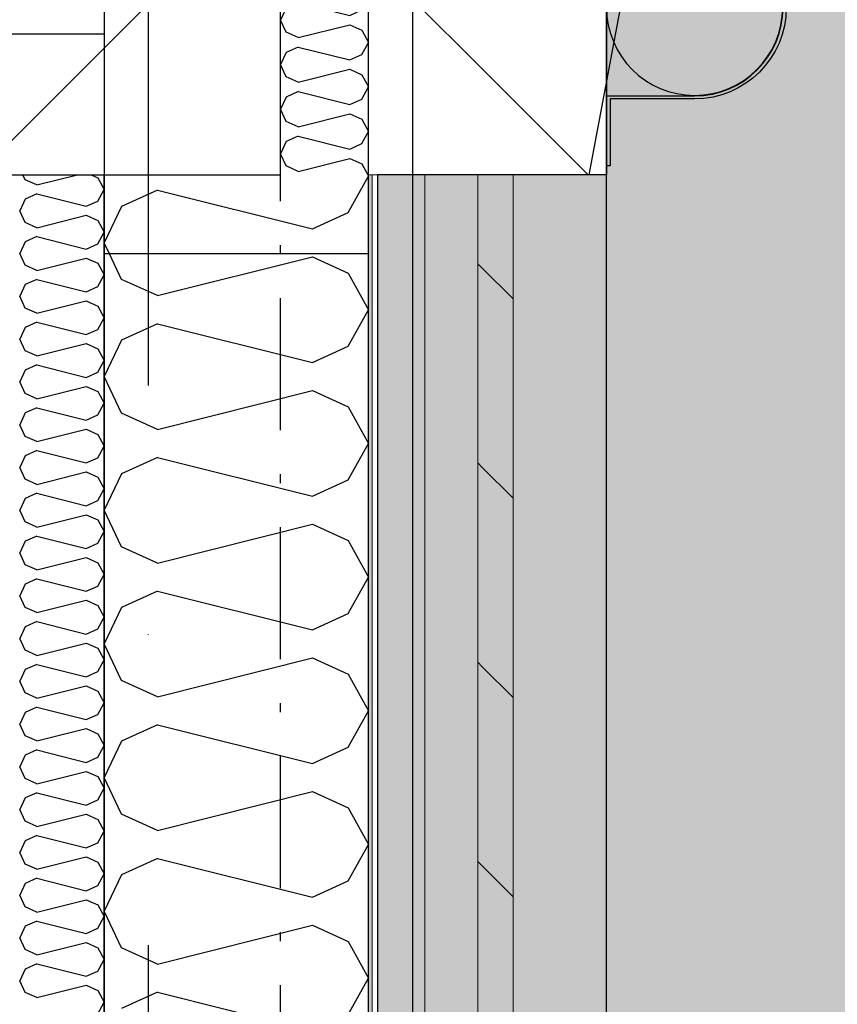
# Model space of a CAD drawing. Header units: millimetres. Extents: x -173281 to 144469, y -85977 to 83288.
# Tile 202 of 256: x -61526 to -61062, y -26383 to -25824. Entities that reach past the tile are written whole.
import ezdxf
from ezdxf.enums import TextEntityAlignment as Align

# ---------------------------------------------------------------- set-up
doc = ezdxf.new("R2010")
doc.units = ezdxf.units.MM
doc.header["$LTSCALE"] = 0.5
doc.header["$MEASUREMENT"] = 0
for name, pattern in [('Akselinje', [1500, 1000, -200, 100, -200]), ('Over snittplan', [260, 150, -50, 10, -50]), ('PLINE', [0]), ('Prikk & stiplet', [1340.555525, 705.555534, -352.777767, 0, -282.222223])]:
    doc.linetypes.add(name, pattern=pattern)
for name, color, linetype in [('222- Søyler', 7, 'Continuous'), ('222- Søyler  (Skravur)', 7, 'Continuous'), ('223- Bjelker', 7, 'Continuous'), ('232- Ikke-bærende yttervegger', 7, 'Continuous'), ('232- Ikke-bærende yttervegger (Skravur)', 7, 'Continuous'), ('232- Ikke-bærende yttervegger (Skravur)(Nye konstruksjoner)', 7, 'Continuous'), ('232- Ikke-bærende yttervegger(Nye konstruksjoner)', 7, 'Continuous'), ('235- Utvendig kledning og overflate (Skravur)(Nye konstruksjoner)', 7, 'Continuous'), ('252- Gulv på grunn_ bunnplate', 7, 'Continuous'), ('256- Faste himlinger og overflatebehandling(Nye konstruksjoner)', 7, 'Continuous'), ('265- Gesimser_ takrenner og nedløp(Nye konstruksjoner)', 7, 'Continuous'), ('283- Ramper', 7, 'Continuous'), ('82-- Modullinjer', 7, 'Continuous')]:
    doc.layers.add(name, color=color, linetype=linetype)
doc.layers.add('235- Utvendig kledning og overflate(Nye konstruksjoner)', color=7, linetype='Continuous', lineweight=0)
doc.styles.add('GENERATED_STYLE_2', font='arial.ttf')
pattern_1 = [(135, (0, 0), (56.56854, 56.56854), [80, 0])]

# ---------------------------------------------------------------- blocks, each defined once
blk = doc.blocks.new('*X412')
at = {"layer": '232- Ikke-bærende yttervegger (Skravur)', "linetype": 'PLINE'}
for p, q in [((-61339.72, -25933.39), (-61328.16, -25912.67)), ((-61328.57, -25911.93), (-61328.16, -25912.67)), ((-61448.03, -25920.64), (-61468.35, -25929.89)), ((-61448.03, -25920.64), (-61360.04, -25942.64)), ((-61468.35, -25929.89), (-61478.16, -25950.61)), ((-61360.04, -25942.64), (-61339.72, -25933.39)), ((-61475.17, -25956.93), (-61478.16, -25950.61))]:
    blk.add_line(p, q, dxfattribs=at)
blk = doc.blocks.new('*X445')
at = {"layer": '232- Ikke-bærende yttervegger (Skravur)', "linetype": 'PLINE'}
for p, q in [((-61377.67, -25721.93), (-61378.16, -25722.97)), ((-61374.89, -25729.88), (-61378.16, -25722.97)), ((-61368.12, -25732.96), (-61338.79, -25725.63)), ((-61338.79, -25725.63), (-61332.01, -25728.71)), ((-61368.12, -25732.96), (-61374.89, -25729.88)), ((-61332.01, -25728.71), (-61328.16, -25735.62)), ((-61332.01, -25742.53), (-61328.16, -25735.62)), ((-61374.89, -25741.36), (-61378.16, -25748.27)), ((-61368.12, -25738.28), (-61374.89, -25741.36)), ((-61368.12, -25738.28), (-61338.79, -25745.61)), ((-61338.79, -25745.61), (-61332.01, -25742.53)), ((-61374.89, -25755.17), (-61378.16, -25748.27)), ((-61368.12, -25758.26), (-61338.79, -25750.92)), ((-61338.79, -25750.92), (-61332.01, -25754.01)), ((-61332.01, -25754.01), (-61328.16, -25760.91)), ((-61368.12, -25758.26), (-61374.89, -25755.17)), ((-61368.12, -25763.57), (-61374.89, -25766.65)), ((-61368.12, -25763.57), (-61338.79, -25770.9)), ((-61332.01, -25767.82), (-61328.16, -25760.91)), ((-61374.89, -25766.65), (-61378.16, -25773.56)), ((-61338.79, -25770.9), (-61332.01, -25767.82)), ((-61374.89, -25780.47), (-61378.16, -25773.56)), ((-61368.12, -25783.55), (-61338.79, -25776.22)), ((-61338.79, -25776.22), (-61332.01, -25779.3)), ((-61368.12, -25783.55), (-61374.89, -25780.47)), ((-61332.01, -25779.3), (-61328.16, -25786.21)), ((-61332.01, -25793.11), (-61328.16, -25786.21)), ((-61374.89, -25791.94), (-61378.16, -25798.85)), ((-61368.12, -25788.86), (-61374.89, -25791.94)), ((-61368.12, -25788.86), (-61338.79, -25796.19)), ((-61338.79, -25796.19), (-61332.01, -25793.11)), ((-61374.89, -25805.76), (-61378.16, -25798.85)), ((-61368.12, -25808.84), (-61338.79, -25801.51)), ((-61338.79, -25801.51), (-61332.01, -25804.59)), ((-61332.01, -25804.59), (-61328.16, -25811.5)), ((-61368.12, -25808.84), (-61374.89, -25805.76)), ((-61368.12, -25814.16), (-61374.89, -25817.24)), ((-61368.12, -25814.16), (-61338.79, -25821.49)), ((-61332.01, -25818.41), (-61328.16, -25811.5)), ((-61374.89, -25817.24), (-61378.16, -25824.14)), ((-61338.79, -25821.49), (-61332.01, -25818.41)), ((-61374.89, -25831.05), (-61378.16, -25824.14)), ((-61368.12, -25834.13), (-61338.79, -25826.8)), ((-61338.79, -25826.8), (-61332.01, -25829.88)), ((-61368.12, -25834.13), (-61374.89, -25831.05)), ((-61332.01, -25829.88), (-61328.16, -25836.79)), ((-61332.01, -25843.7), (-61328.16, -25836.79)), ((-61374.89, -25842.53), (-61378.16, -25849.44)), ((-61368.12, -25839.45), (-61374.89, -25842.53)), ((-61368.12, -25839.45), (-61338.79, -25846.78)), ((-61338.79, -25846.78), (-61332.01, -25843.7)), ((-61374.89, -25856.35), (-61378.16, -25849.44)), ((-61368.12, -25859.43), (-61338.79, -25852.09)), ((-61338.79, -25852.09), (-61332.01, -25855.18)), ((-61332.01, -25855.18), (-61328.16, -25862.08)), ((-61368.12, -25859.43), (-61374.89, -25856.35)), ((-61368.12, -25864.74), (-61374.89, -25867.82)), ((-61368.12, -25864.74), (-61338.79, -25872.07)), ((-61332.01, -25868.99), (-61328.16, -25862.08)), ((-61374.89, -25867.82), (-61378.16, -25874.73)), ((-61338.79, -25872.07), (-61332.01, -25868.99)), ((-61374.89, -25881.64), (-61378.16, -25874.73)), ((-61368.12, -25884.72), (-61338.79, -25877.39)), ((-61338.79, -25877.39), (-61332.01, -25880.47)), ((-61368.12, -25884.72), (-61374.89, -25881.64)), ((-61332.01, -25880.47), (-61328.16, -25887.38)), ((-61332.01, -25894.28), (-61328.16, -25887.38)), ((-61374.89, -25893.12), (-61378.16, -25900.02)), ((-61368.12, -25890.03), (-61374.89, -25893.12)), ((-61368.12, -25890.03), (-61338.79, -25897.37)), ((-61338.79, -25897.37), (-61332.01, -25894.28)), ((-61374.89, -25906.93), (-61378.16, -25900.02)), ((-61368.12, -25910.01), (-61338.79, -25902.68)), ((-61338.79, -25902.68), (-61332.01, -25905.76)), ((-61368.12, -25910.01), (-61374.89, -25906.93)), ((-61332.01, -25905.76), (-61328.57, -25911.93))]:
    blk.add_line(p, q, dxfattribs=at)
blk = doc.blocks.new('*X828')
at = {"layer": '232- Ikke-bærende yttervegger (Skravur)(Nye konstruksjoner)', "linetype": 'PLINE'}
for p, q in [((-61523.02, -25914.75), (-61524.36, -25911.93)), ((-61516.52, -25917.71), (-61523.02, -25914.75)), ((-61516.52, -25917.71), (-61493.4, -25911.93)), ((-61485.6, -25911.93), (-61481.86, -25913.63)), ((-61481.86, -25913.63), (-61478.16, -25920.26)), ((-61481.86, -25926.89), (-61478.16, -25920.26)), ((-61523.02, -25925.77), (-61526.16, -25932.4)), ((-61516.52, -25922.81), (-61523.02, -25925.77)), ((-61516.52, -25922.81), (-61488.36, -25929.85)), ((-61488.36, -25929.85), (-61481.86, -25926.89)), ((-61523.02, -25939.03), (-61526.16, -25932.4)), ((-61516.52, -25941.99), (-61488.36, -25934.95)), ((-61488.36, -25934.95), (-61481.86, -25937.91)), ((-61481.86, -25937.91), (-61478.16, -25944.54)), ((-61516.52, -25941.99), (-61523.02, -25939.03)), ((-61481.86, -25951.17), (-61478.16, -25944.54)), ((-61523.02, -25950.05), (-61526.16, -25956.68)), ((-61516.52, -25947.09), (-61523.02, -25950.05)), ((-61516.52, -25947.09), (-61488.36, -25954.13)), ((-61488.36, -25954.13), (-61481.86, -25951.17)), ((-61523.02, -25963.31), (-61526.16, -25956.68)), ((-61516.52, -25966.27), (-61488.36, -25959.23)), ((-61488.36, -25959.23), (-61481.86, -25962.19)), ((-61516.52, -25966.27), (-61523.02, -25963.31)), ((-61481.86, -25962.19), (-61478.16, -25968.82)), ((-61516.52, -25971.37), (-61523.02, -25974.33)), ((-61516.52, -25971.37), (-61488.36, -25978.41)), ((-61481.86, -25975.45), (-61478.16, -25968.82)), ((-61523.02, -25974.33), (-61526.16, -25980.96)), ((-61488.36, -25978.41), (-61481.86, -25975.45)), ((-61523.02, -25987.59), (-61526.16, -25980.96)), ((-61516.52, -25990.55), (-61488.36, -25983.51)), ((-61488.36, -25983.51), (-61481.86, -25986.47)), ((-61516.52, -25990.55), (-61523.02, -25987.59)), ((-61481.86, -25986.47), (-61478.16, -25993.1)), ((-61481.86, -25999.73), (-61478.16, -25993.1)), ((-61523.02, -25998.61), (-61526.16, -26005.24)), ((-61516.52, -25995.65), (-61523.02, -25998.61)), ((-61516.52, -25995.65), (-61488.36, -26002.69)), ((-61488.36, -26002.69), (-61481.86, -25999.73)), ((-61523.02, -26011.87), (-61526.16, -26005.24)), ((-61516.52, -26014.83), (-61488.36, -26007.79)), ((-61488.36, -26007.79), (-61481.86, -26010.75)), ((-61481.86, -26010.75), (-61478.16, -26017.38)), ((-61516.52, -26014.83), (-61523.02, -26011.87)), ((-61516.52, -26019.93), (-61523.02, -26022.89)), ((-61516.52, -26019.93), (-61488.36, -26026.97)), ((-61481.86, -26024.01), (-61478.16, -26017.38)), ((-61523.02, -26022.89), (-61526.16, -26029.52)), ((-61488.36, -26026.97), (-61481.86, -26024.01)), ((-61523.02, -26036.16), (-61526.16, -26029.52)), ((-61516.52, -26039.11), (-61488.36, -26032.07)), ((-61488.36, -26032.07), (-61481.86, -26035.03)), ((-61516.52, -26039.11), (-61523.02, -26036.16)), ((-61481.86, -26035.03), (-61478.16, -26041.66)), ((-61516.52, -26044.22), (-61523.02, -26047.17)), ((-61516.52, -26044.22), (-61488.36, -26051.25)), ((-61481.86, -26048.3), (-61478.16, -26041.66)), ((-61523.02, -26047.17), (-61526.16, -26053.81)), ((-61488.36, -26051.25), (-61481.86, -26048.3)), ((-61523.02, -26060.44), (-61526.16, -26053.81)), ((-61516.52, -26063.4), (-61488.36, -26056.36)), ((-61488.36, -26056.36), (-61481.86, -26059.32)), ((-61516.52, -26063.4), (-61523.02, -26060.44)), ((-61481.86, -26059.32), (-61478.16, -26065.95)), ((-61481.86, -26072.58), (-61478.16, -26065.95)), ((-61523.02, -26071.46), (-61526.16, -26078.09)), ((-61516.52, -26068.5), (-61523.02, -26071.46)), ((-61516.52, -26068.5), (-61488.36, -26075.54)), ((-61488.36, -26075.54), (-61481.86, -26072.58)), ((-61523.02, -26084.72), (-61526.16, -26078.09)), ((-61516.52, -26087.68), (-61488.36, -26080.64)), ((-61488.36, -26080.64), (-61481.86, -26083.6)), ((-61481.86, -26083.6), (-61478.16, -26090.23)), ((-61516.52, -26087.68), (-61523.02, -26084.72)), ((-61516.52, -26092.78), (-61523.02, -26095.74)), ((-61516.52, -26092.78), (-61488.36, -26099.82)), ((-61481.86, -26096.86), (-61478.16, -26090.23)), ((-61523.02, -26095.74), (-61526.16, -26102.37)), ((-61488.36, -26099.82), (-61481.86, -26096.86)), ((-61523.02, -26109), (-61526.16, -26102.37)), ((-61516.52, -26111.96), (-61488.36, -26104.92)), ((-61488.36, -26104.92), (-61481.86, -26107.88)), ((-61516.52, -26111.96), (-61523.02, -26109)), ((-61481.86, -26107.88), (-61478.16, -26114.51)), ((-61516.52, -26117.06), (-61523.02, -26120.02)), ((-61516.52, -26117.06), (-61488.36, -26124.1)), ((-61481.86, -26121.14), (-61478.16, -26114.51)), ((-61523.02, -26120.02), (-61526.16, -26126.65)), ((-61488.36, -26124.1), (-61481.86, -26121.14)), ((-61523.02, -26133.28), (-61526.16, -26126.65)), ((-61516.52, -26136.24), (-61523.02, -26133.28)), ((-61516.52, -26136.24), (-61488.36, -26129.2)), ((-61488.36, -26129.2), (-61481.86, -26132.16)), ((-61481.86, -26132.16), (-61478.16, -26138.79)), ((-61481.86, -26145.42), (-61478.16, -26138.79)), ((-61523.02, -26144.3), (-61526.16, -26150.93)), ((-61516.52, -26141.34), (-61523.02, -26144.3)), ((-61516.52, -26141.34), (-61488.36, -26148.38)), ((-61488.36, -26148.38), (-61481.86, -26145.42)), ((-61523.02, -26157.56), (-61526.16, -26150.93)), ((-61516.52, -26160.52), (-61488.36, -26153.48)), ((-61488.36, -26153.48), (-61481.86, -26156.44)), ((-61481.86, -26156.44), (-61478.16, -26163.07)), ((-61516.52, -26160.52), (-61523.02, -26157.56)), ((-61516.52, -26165.62), (-61523.02, -26168.58)), ((-61516.52, -26165.62), (-61488.36, -26172.66)), ((-61481.86, -26169.7), (-61478.16, -26163.07)), ((-61523.02, -26168.58), (-61526.16, -26175.21)), ((-61488.36, -26172.66), (-61481.86, -26169.7)), ((-61523.02, -26181.84), (-61526.16, -26175.21)), ((-61516.52, -26184.8), (-61488.36, -26177.76)), ((-61488.36, -26177.76), (-61481.86, -26180.72)), ((-61516.52, -26184.8), (-61523.02, -26181.84)), ((-61481.86, -26180.72), (-61478.16, -26187.35)), ((-61516.52, -26189.9), (-61523.02, -26192.86)), ((-61516.52, -26189.9), (-61488.36, -26196.94)), ((-61481.86, -26193.98), (-61478.16, -26187.35)), ((-61523.02, -26192.86), (-61526.16, -26199.49)), ((-61488.36, -26196.94), (-61481.86, -26193.98)), ((-61523.02, -26206.12), (-61526.16, -26199.49)), ((-61516.52, -26209.08), (-61523.02, -26206.12)), ((-61516.52, -26209.08), (-61488.36, -26202.04)), ((-61488.36, -26202.04), (-61481.86, -26205)), ((-61481.86, -26205), (-61478.16, -26211.63)), ((-61481.86, -26218.26), (-61478.16, -26211.63)), ((-61523.02, -26217.14), (-61526.16, -26223.77)), ((-61516.52, -26214.18), (-61523.02, -26217.14)), ((-61516.52, -26214.18), (-61488.36, -26221.22)), ((-61488.36, -26221.22), (-61481.86, -26218.26)), ((-61523.02, -26230.41), (-61526.16, -26223.77)), ((-61516.52, -26233.36), (-61488.36, -26226.32)), ((-61488.36, -26226.32), (-61481.86, -26229.28)), ((-61481.86, -26229.28), (-61478.16, -26235.91)), ((-61516.52, -26233.36), (-61523.02, -26230.41)), ((-61516.52, -26238.47), (-61523.02, -26241.42)), ((-61516.52, -26238.47), (-61488.36, -26245.5)), ((-61481.86, -26242.55), (-61478.16, -26235.91)), ((-61523.02, -26241.42), (-61526.16, -26248.06)), ((-61488.36, -26245.5), (-61481.86, -26242.55)), ((-61523.02, -26254.69), (-61526.16, -26248.06)), ((-61516.52, -26257.65), (-61488.36, -26250.61)), ((-61488.36, -26250.61), (-61481.86, -26253.57)), ((-61516.52, -26257.65), (-61523.02, -26254.69)), ((-61481.86, -26253.57), (-61478.16, -26260.2)), ((-61516.52, -26262.75), (-61523.02, -26265.71)), ((-61516.52, -26262.75), (-61488.36, -26269.79)), ((-61481.86, -26266.83), (-61478.16, -26260.2)), ((-61523.02, -26265.71), (-61526.16, -26272.34)), ((-61488.36, -26269.79), (-61481.86, -26266.83)), ((-61523.02, -26278.97), (-61526.16, -26272.34)), ((-61516.52, -26281.93), (-61523.02, -26278.97)), ((-61516.52, -26281.93), (-61488.36, -26274.89)), ((-61488.36, -26274.89), (-61481.86, -26277.85)), ((-61481.86, -26277.85), (-61478.16, -26284.48)), ((-61481.86, -26291.11), (-61478.16, -26284.48)), ((-61523.02, -26289.99), (-61526.16, -26296.62)), ((-61516.52, -26287.03), (-61523.02, -26289.99)), ((-61516.52, -26287.03), (-61488.36, -26294.07)), ((-61488.36, -26294.07), (-61481.86, -26291.11)), ((-61523.02, -26303.25), (-61526.16, -26296.62)), ((-61516.52, -26306.21), (-61488.36, -26299.17)), ((-61488.36, -26299.17), (-61481.86, -26302.13)), ((-61481.86, -26302.13), (-61478.16, -26308.76)), ((-61516.52, -26306.21), (-61523.02, -26303.25)), ((-61516.52, -26311.31), (-61523.02, -26314.27)), ((-61516.52, -26311.31), (-61488.36, -26318.35)), ((-61481.86, -26315.39), (-61478.16, -26308.76)), ((-61523.02, -26314.27), (-61526.16, -26320.9)), ((-61488.36, -26318.35), (-61481.86, -26315.39)), ((-61523.02, -26327.53), (-61526.16, -26320.9)), ((-61516.52, -26330.49), (-61488.36, -26323.45)), ((-61488.36, -26323.45), (-61481.86, -26326.41)), ((-61516.52, -26330.49), (-61523.02, -26327.53)), ((-61481.86, -26326.41), (-61478.16, -26333.04)), ((-61516.52, -26335.59), (-61523.02, -26338.55)), ((-61516.52, -26335.59), (-61488.36, -26342.63)), ((-61481.86, -26339.67), (-61478.16, -26333.04)), ((-61523.02, -26338.55), (-61526.16, -26345.18)), ((-61488.36, -26342.63), (-61481.86, -26339.67)), ((-61523.02, -26351.81), (-61526.16, -26345.18)), ((-61516.52, -26354.77), (-61523.02, -26351.81)), ((-61516.52, -26354.77), (-61488.36, -26347.73)), ((-61488.36, -26347.73), (-61481.86, -26350.69)), ((-61481.86, -26350.69), (-61478.16, -26357.32)), ((-61481.86, -26363.95), (-61478.16, -26357.32)), ((-61523.02, -26362.83), (-61526.16, -26369.46)), ((-61516.52, -26359.87), (-61523.02, -26362.83)), ((-61516.52, -26359.87), (-61488.36, -26366.91)), ((-61488.36, -26366.91), (-61481.86, -26363.95)), ((-61523.02, -26376.09), (-61526.16, -26369.46)), ((-61516.52, -26379.05), (-61488.36, -26372.01)), ((-61488.36, -26372.01), (-61481.86, -26374.97)), ((-61516.52, -26379.05), (-61523.02, -26376.09)), ((-61481.86, -26374.97), (-61478.16, -26381.6)), ((-61481.86, -26388.23), (-61478.16, -26381.6))]:
    blk.add_line(p, q, dxfattribs=at)
blk = doc.blocks.new('*X1119')
at = {"layer": '232- Ikke-bærende yttervegger (Skravur)(Nye konstruksjoner)', "linetype": 'PLINE'}
for p, q in [((-61468.35, -25971.33), (-61475.17, -25956.93)), ((-61448.03, -25980.58), (-61360.04, -25958.58)), ((-61360.04, -25958.58), (-61339.72, -25967.83)), ((-61448.03, -25980.58), (-61468.35, -25971.33)), ((-61339.72, -25967.83), (-61328.16, -25988.55)), ((-61339.72, -26009.27), (-61328.16, -25988.55)), ((-61448.03, -25996.52), (-61468.35, -26005.77)), ((-61448.03, -25996.52), (-61360.04, -26018.52)), ((-61468.35, -26005.77), (-61478.16, -26026.49)), ((-61360.04, -26018.52), (-61339.72, -26009.27)), ((-61468.35, -26047.21), (-61478.16, -26026.49)), ((-61448.03, -26056.46), (-61360.04, -26034.46)), ((-61360.04, -26034.46), (-61339.72, -26043.71)), ((-61339.72, -26043.71), (-61328.16, -26064.43)), ((-61448.03, -26056.46), (-61468.35, -26047.21)), ((-61339.72, -26085.15), (-61328.16, -26064.43)), ((-61448.03, -26072.4), (-61468.35, -26081.65)), ((-61448.03, -26072.4), (-61360.04, -26094.4)), ((-61468.35, -26081.65), (-61478.16, -26102.37)), ((-61360.04, -26094.4), (-61339.72, -26085.15)), ((-61468.35, -26123.09), (-61478.16, -26102.37)), ((-61448.03, -26132.34), (-61360.04, -26110.34)), ((-61360.04, -26110.34), (-61339.72, -26119.59)), ((-61448.03, -26132.34), (-61468.35, -26123.09)), ((-61339.72, -26119.59), (-61328.16, -26140.31)), ((-61339.72, -26161.03), (-61328.16, -26140.31)), ((-61448.03, -26148.28), (-61468.35, -26157.53)), ((-61448.03, -26148.28), (-61360.04, -26170.28)), ((-61468.35, -26157.53), (-61478.16, -26178.25)), ((-61360.04, -26170.28), (-61339.72, -26161.03)), ((-61468.35, -26198.97), (-61478.16, -26178.25)), ((-61448.03, -26208.22), (-61360.04, -26186.22)), ((-61360.04, -26186.22), (-61339.72, -26195.46)), ((-61339.72, -26195.46), (-61328.16, -26216.19)), ((-61448.03, -26208.22), (-61468.35, -26198.97)), ((-61339.72, -26236.91), (-61328.16, -26216.19)), ((-61448.03, -26224.16), (-61468.35, -26233.4)), ((-61448.03, -26224.16), (-61360.04, -26246.15)), ((-61468.35, -26233.4), (-61478.16, -26254.13)), ((-61360.04, -26246.15), (-61339.72, -26236.91)), ((-61468.35, -26274.85), (-61478.16, -26254.13)), ((-61448.03, -26284.09), (-61360.04, -26262.1)), ((-61360.04, -26262.1), (-61339.72, -26271.34)), ((-61339.72, -26271.34), (-61328.16, -26292.07)), ((-61448.03, -26284.09), (-61468.35, -26274.85)), ((-61339.72, -26312.79), (-61328.16, -26292.07)), ((-61448.03, -26300.04), (-61468.35, -26309.28)), ((-61448.03, -26300.04), (-61360.04, -26322.03)), ((-61468.35, -26309.28), (-61478.16, -26330)), ((-61360.04, -26322.03), (-61339.72, -26312.79)), ((-61468.35, -26350.73), (-61478.16, -26330)), ((-61448.03, -26359.97), (-61360.04, -26337.98)), ((-61360.04, -26337.98), (-61339.72, -26347.22)), ((-61448.03, -26359.97), (-61468.35, -26350.73)), ((-61339.72, -26347.22), (-61328.16, -26367.94)), ((-61339.72, -26388.67), (-61328.16, -26367.94)), ((-61448.03, -26375.92), (-61468.35, -26385.16)), ((-61448.03, -26375.92), (-61360.04, -26397.91))]:
    blk.add_line(p, q, dxfattribs=at)
blk = doc.blocks.new('Standard grid marker[180]', base_point=(-61478.16, 26434.41))
at = {"layer": '82-- Modullinjer', "linetype": 'Akselinje'}
blk.add_line((-61478.16, 26234.41), (-61478.16, -50174.43), dxfattribs=at)
at = {"layer": '82-- Modullinjer', "style": 'GENERATED_STYLE_2'}
for tag, p in [('AC_MarkerText_1_0', (-61605.66, 26644.41)), ('AC_MarkerText_1_1', (-61605.66, -50664.43))]:
    blk.add_attdef(tag, text='', height=175, rotation=90, dxfattribs=at).set_placement(p, align=Align.TOP_CENTER)
blk = doc.blocks.new('Nedløp kompleks[310]', base_point=(-61143.16, -25816.93))
at = {"layer": '265- Gesimser_ takrenner og nedløp(Nye konstruksjoner)', "linetype": 'PLINE', "flags": 128}
for points in [[(-61193.16, -25906.93), (-61193.16, -25867.13), (-61143.16, -25867.13, 1), (-61143.16, -25766.73), (-61193.16, -25766.73), (-61193.16, -25726.93), (-61191.16, -25726.93), (-61191.16, -25764.93), (-61143.16, -25764.93, -1), (-61143.16, -25868.93), (-61191.16, -25868.93), (-61191.16, -25906.93)], [(-61193.16, -25906.93), (-61193.16, -25867.13), (-61143.16, -25867.13, 1), (-61143.16, -25766.73), (-61193.16, -25766.73), (-61193.16, -25726.93), (-61191.16, -25726.93), (-61191.16, -25764.93), (-61143.16, -25764.93, -1), (-61143.16, -25868.93), (-61191.16, -25868.93), (-61191.16, -25906.93)], [(-61193.16, -25906.93), (-61193.16, -25867.13), (-61143.16, -25867.13, 1), (-61143.16, -25766.73), (-61193.16, -25766.73), (-61193.16, -25726.93), (-61191.16, -25726.93), (-61191.16, -25764.93), (-61143.16, -25764.93, -1), (-61143.16, -25868.93), (-61191.16, -25868.93), (-61191.16, -25906.93)], [(-61193.16, -25906.93), (-61193.16, -25867.13), (-61143.16, -25867.13, 1), (-61143.16, -25766.73), (-61193.16, -25766.73), (-61193.16, -25726.93), (-61191.16, -25726.93), (-61191.16, -25764.93), (-61143.16, -25764.93, -1), (-61143.16, -25868.93), (-61191.16, -25868.93), (-61191.16, -25906.93)], [(-61193.16, -25906.93), (-61193.16, -25867.13), (-61143.16, -25867.13, 1), (-61143.16, -25766.73), (-61193.16, -25766.73), (-61193.16, -25726.93), (-61191.16, -25726.93), (-61191.16, -25764.93), (-61143.16, -25764.93, -1), (-61143.16, -25868.93), (-61191.16, -25868.93), (-61191.16, -25906.93)], [(-61143.16, -25766.93, 1), (-61143.16, -25866.93, 1)]]:
    blk.add_lwpolyline(points, format="xyb", close=True, dxfattribs=at)

msp = doc.modelspace()

# ---------------------------------------------------------------- hatches: boundary and pattern name
at = {"layer": '222- Søyler  (Skravur)', "linetype": 'Continuous'}
h = msp.add_hatch(dxfattribs=at)
h.set_pattern_fill('Skrålinjer_3', color=256, style=0, pattern_type=2)
h.set_pattern_definition([(45, (0, 0), (-127.2792, 127.2792), [])])
h.paths.add_polyline_path([(-61558.16, -25911.93), (-61378.16, -25911.93), (-61378.16, -25721.93), (-61558.16, -25721.93), (-61568.16, -25731.93), (-61568.16, -25901.93)])
at = {"layer": '232- Ikke-bærende yttervegger (Skravur)', "linetype": 'Continuous'}
h = msp.add_hatch(dxfattribs=at)
h.set_pattern_fill('Skrålinjer_2', color=256, style=0, pattern_type=2)
h.set_pattern_definition(pattern_1)
h.paths.add_polyline_path([(-61303.16, -25646.93), (-61303.16, -25911.93), (-61193.16, -25911.93), (-61193.16, -25646.93)])
at = {"layer": '235- Utvendig kledning og overflate (Skravur)(Nye konstruksjoner)', "linetype": 'Continuous'}
h = msp.add_hatch(dxfattribs=at)
h.set_pattern_fill('Prikker_tett', color=256, style=0, pattern_type=2)
h.set_pattern_definition([(0, (0, 0), (0, 43.30127), [0, -25]), (0, (12.5, 21.65), (0, 43.30127), [0, -25])])
h.paths.add_polyline_path([(-61328.16, -25911.93), (-61328.16, -30156.93), (-61326.16, -30156.93), (-61326.16, -25911.93)])
h = msp.add_hatch(dxfattribs=at)
h.set_pattern_fill('Skrålinjer_2', color=256, style=0, pattern_type=2)
h.set_pattern_definition(pattern_1)
h.paths.add_polyline_path([(-61266.16, -30156.93), (-61246.16, -30156.93), (-61246.16, -25911.93), (-61266.16, -25911.93)])
at = {"layer": '256- Faste himlinger og overflatebehandling(Nye konstruksjoner)', "linetype": 'Continuous'}
msp.add_hatch(color=256, dxfattribs=at).paths.add_polyline_path([(-77573.16, -45166.93), (-76163.16, -45166.93), (-76163.16, -46156.93), (-69793.16, -46156.93), (-66143.16, -46186.93), (-60353.16, -46186.93), (-60353.16, -43186.93), (-59123.16, -43186.93), (-59123.16, -36146.93), (-60353.16, -36146.93), (-60353.16, -12056.93), (-61323.16, -12056.93), (-61323.16, -14921.93), (-61193.16, -14921.93), (-61193.16, -15296.93), (-61378.16, -15296.93), (-61378.16, -25536.93), (-61193.16, -25536.93), (-61193.16, -25911.93), (-61323.16, -25911.93), (-61323.16, -37221.93), (-60173.16, -37221.93), (-60173.16, -42061.93), (-61323.16, -42061.93), (-61323.16, -43961.93), (-70863.16, -43961.93), (-70863.16, -45161.93), (-75178.16, -45161.93), (-75178.16, -43961.93), (-76398.16, -43961.93), (-76398.16, -44096.93), (-76683.16, -44096.93), (-76683.16, -39207.93), (-77573.16, -39207.93)])

# ---------------------------------------------------------------- linework, layer by layer
at = {"layer": '222- Søyler', "linetype": 'PLINE', "flags": 128}
msp.add_lwpolyline([(-61558.16, -25911.93), (-61378.16, -25911.93), (-61378.16, -25721.93), (-61558.16, -25721.93), (-61568.16, -25731.93), (-61568.16, -25901.93)], close=True, dxfattribs=at)
at = {"layer": '223- Bjelker', "linetype": 'Prikk & stiplet'}
msp.add_line((-61453.16, -35416.93), (-61453.16, -25816.93), dxfattribs=at)
at = {"layer": '223- Bjelker', "linetype": 'Over snittplan'}
msp.add_line((-61378.16, -35416.93), (-61378.16, -25816.93), dxfattribs=at)
at = {"layer": '232- Ikke-bærende yttervegger', "linetype": 'PLINE', "flags": 128}
for points in [[(-61303.16, -25646.93), (-61303.16, -25911.93)], [(-61193.16, -25911.93), (-61193.16, -25646.93)], [(-61328.16, -25911.93), (-61328.16, -25721.93)], [(-61478.16, -25911.93), (-61478.16, -25956.93)], [(-61328.16, -25956.93), (-61328.16, -25911.93)], [(-61193.16, -25911.93), (-61303.16, -25911.93)], [(-61303.16, -25911.93), (-61303.16, -37091.93)], [(-61193.16, -25911.93), (-61303.16, -25911.93)], [(-61303.16, -25911.93), (-61303.16, -29446.93)], [(-61193.16, -25911.93), (-61303.16, -25911.93)], [(-61193.16, -37091.93), (-61193.16, -25911.93)], [(-61193.16, -29446.93), (-61193.16, -25911.93)], [(-61478.16, -25956.93), (-61478.16, -26976.93)], [(-61328.16, -25956.93), (-61478.16, -25956.93)], [(-61328.16, -26976.93), (-61328.16, -25956.93)]]:
    msp.add_lwpolyline(points, dxfattribs=at)
at = {"layer": '232- Ikke-bærende yttervegger(Nye konstruksjoner)', "linetype": 'PLINE', "flags": 128}
for points in [[(-61478.16, -28121.93), (-61478.16, -25911.93)], [(-61478.16, -25956.93), (-61478.16, -26976.93)], [(-61328.16, -26976.93), (-61328.16, -25956.93)]]:
    msp.add_lwpolyline(points, dxfattribs=at)
at = {"layer": '235- Utvendig kledning og overflate(Nye konstruksjoner)', "linetype": 'PLINE'}
for p, q in [((-61326.16, -25911.93), (-61326.16, -30156.93)), ((-61296.16, -30156.93), (-61296.16, -25911.93)), ((-61266.16, -30156.93), (-61266.16, -25911.93))]:
    msp.add_line(p, q, dxfattribs=at)
at = {"layer": '235- Utvendig kledning og overflate(Nye konstruksjoner)', "linetype": 'PLINE', "flags": 128}
for points in [[(-61326.16, -25911.93), (-61328.16, -25911.93)], [(-61328.16, -25911.93), (-61328.16, -30156.93)], [(-61296.16, -25911.93), (-61326.16, -25911.93)], [(-61266.16, -25911.93), (-61296.16, -25911.93)], [(-61246.16, -25911.93), (-61266.16, -25911.93)], [(-61246.16, -30156.93), (-61246.16, -25911.93)]]:
    msp.add_lwpolyline(points, dxfattribs=at)
at = {"layer": '252- Gulv på grunn_ bunnplate', "linetype": 'PLINE', "flags": 128}
msp.add_lwpolyline([(-77653.66, -28236.43), (-76468.16, -28236.43), (-76468.16, -25956.93), (-68648.16, -25956.93), (-68648.16, -14971.93), (-68648.16, -14846.93), (-70768.16, -14846.93), (-70768.16, -11941.93), (-75053.66, -11941.93), (-75053.66, 2273.07), (-74818.16, 2273.07), (-74818.16, 4673.07), (-63042.66, 4673.07), (-63042.66, 2373.07), (-61492.66, 2373.07), (-61492.66, -15001.93), (-65023.16, -15001.93), (-65023.16, -14971.93), (-65037.66, -14971.93), (-65037.66, -25831.93), (-61478.16, -25831.93), (-61478.16, -37386.43), (-60337.66, -37386.43), (-60337.66, -41897.43), (-61487.66, -41897.43), (-61487.66, -43697.43), (-63278.16, -43697.43), (-63278.16, -41936.93), (-63428.16, -41936.93), (-63428.16, -43701.93), (-65168.16, -43701.93), (-65168.16, -43797.43), (-71027.66, -43797.43), (-71027.66, -44997.43), (-75013.66, -44997.43), (-75013.66, -43797.43), (-76238.16, -43797.43), (-76238.16, -38801.93), (-77653.66, -38801.93)], close=True, dxfattribs=at)
at = {"layer": '256- Faste himlinger og overflatebehandling(Nye konstruksjoner)', "linetype": 'Over snittplan', "flags": 128}
msp.add_lwpolyline([(-77573.16, -45166.93), (-76163.16, -45166.93), (-76163.16, -46156.93), (-69793.16, -46156.93), (-66143.16, -46186.93), (-60353.16, -46186.93), (-60353.16, -43186.93), (-59123.16, -43186.93), (-59123.16, -36146.93), (-60353.16, -36146.93), (-60353.16, -12056.93), (-61323.16, -12056.93), (-61323.16, -14921.93), (-61193.16, -14921.93), (-61193.16, -15296.93), (-61378.16, -15296.93), (-61378.16, -25536.93), (-61193.16, -25536.93), (-61193.16, -25911.93), (-61323.16, -25911.93), (-61323.16, -37221.93), (-60173.16, -37221.93), (-60173.16, -42061.93), (-61323.16, -42061.93), (-61323.16, -43961.93), (-70863.16, -43961.93), (-70863.16, -45161.93), (-75178.16, -45161.93), (-75178.16, -43961.93), (-76398.16, -43961.93), (-76398.16, -44096.93), (-76683.16, -44096.93), (-76683.16, -39207.93), (-77573.16, -39207.93)], close=True, dxfattribs=at)
at = {"layer": '256- Faste himlinger og overflatebehandling(Nye konstruksjoner)', "linetype": 'PLINE', "flags": 128}
msp.add_lwpolyline([(-77573.16, -45166.93), (-76163.16, -45166.93), (-76163.16, -46156.93), (-69793.16, -46156.93), (-66143.16, -46186.93), (-60353.16, -46186.93), (-60353.16, -43186.93), (-59123.16, -43186.93), (-59123.16, -36146.93), (-60353.16, -36146.93), (-60353.16, -12056.93), (-61323.16, -12056.93), (-61323.16, -14921.93), (-61193.16, -14921.93), (-61193.16, -15296.93), (-61378.16, -15296.93), (-61378.16, -25536.93), (-61193.16, -25536.93), (-61193.16, -25911.93), (-61323.16, -25911.93), (-61323.16, -37221.93), (-60173.16, -37221.93), (-60173.16, -42061.93), (-61323.16, -42061.93), (-61323.16, -43961.93), (-70863.16, -43961.93), (-70863.16, -45161.93), (-75178.16, -45161.93), (-75178.16, -43961.93), (-76398.16, -43961.93), (-76398.16, -44096.93), (-76683.16, -44096.93), (-76683.16, -39207.93), (-77573.16, -39207.93)], close=True, dxfattribs=at)
at = {"layer": '283- Ramper', "linetype": 'PLINE'}
msp.add_line((-60513.16, -22216.93), (-61203.16, -25911.93), dxfattribs=at)

# ---------------------------------------------------------------- block references
at = {"layer": '232- Ikke-bærende yttervegger'}
for name in ['*X445', '*X412']:
    msp.add_blockref(name, (0, 0), dxfattribs=at)
at = {"layer": '232- Ikke-bærende yttervegger(Nye konstruksjoner)'}
for name in ['*X828', '*X1119']:
    msp.add_blockref(name, (0, 0), dxfattribs=at)
at = {"layer": '265- Gesimser_ takrenner og nedløp(Nye konstruksjoner)', "linetype": 'PLINE'}
msp.add_blockref('Nedløp kompleks[310]', (-61143.16, -25816.93), dxfattribs=at)
at = {"layer": '82-- Modullinjer', "linetype": 'PLINE'}
msp.add_blockref('Standard grid marker[180]', (-61478.16, 26434.41), dxfattribs=at)

doc.saveas('drawing.dxf')
